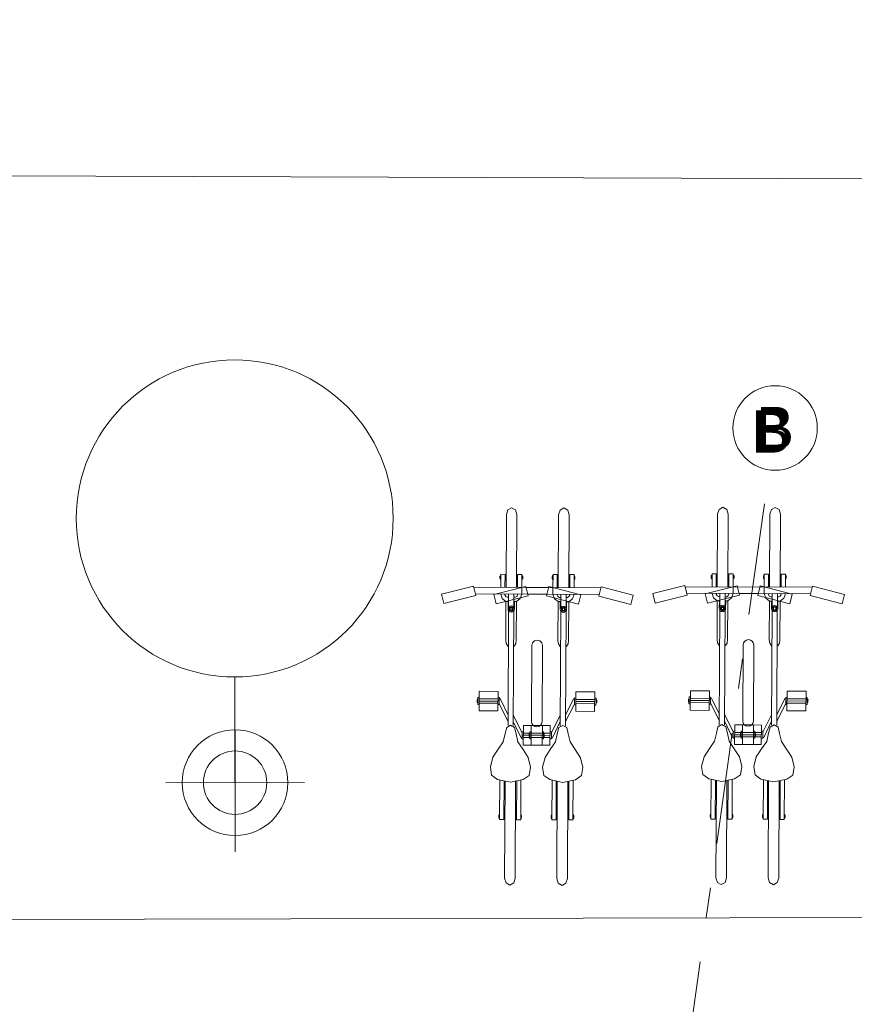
# Model space of a CAD drawing. Header units: millimetres. Extents: x 74467 to 235410, y -65 to 114857.
# Tile 123 of 256: x 91147 to 95097, y 105423 to 110081. Entities that reach past the tile are written whole.
import ezdxf
from ezdxf.enums import TextEntityAlignment as Align

# ---------------------------------------------------------------- set-up
doc = ezdxf.new("R2010")
doc.units = ezdxf.units.MM
doc.header["$MEASUREMENT"] = 0
doc.linetypes.add('Katkend topelt', pattern=[1093.611073, 529.166651, -211.666656, 141.111112, -211.666656])
doc.linetypes.add('Wipeout_Contour', pattern=[1000, 0, -1000])
doc.layers.add('00 Kunstikonkursi LÜ jaoks asendi 2D', color=7, linetype='Continuous')
doc.layers.add('00 Teljed.AR', color=7, linetype='Continuous')
doc.styles.add('GENERATED_STYLE_3', font='txt')

# ---------------------------------------------------------------- blocks, each defined once
blk = doc.blocks.new('Standard grid marker_13')
at = {"layer": '00 Teljed.AR', "color": 252, "linetype": 'Katkend topelt', "lineweight": 13, "true_color": 0x8c8d8c}
blk.add_line((48793.5, 0), (57139.8, 0), dxfattribs=at)
at = {"layer": '00 Teljed.AR', "color": 252, "linetype": 'Continuous', "lineweight": 13, "true_color": 0x8c8d8c}
blk.add_circle((57339.8, 0), 200, dxfattribs=at)
at = {"layer": '00 Teljed.AR', "color": 252, "lineweight": 13, "true_color": 0x8c8d8c, "style": 'GENERATED_STYLE_3'}
for tag, p in [('AC_MarkerText_1_0', (-55.7, -25.4)), ('AC_MarkerText_1_1', (57484.1, -25.4))]:
    blk.add_attdef(tag, text='', height=200, rotation=278, dxfattribs=at).set_placement(p, align=Align.TOP_CENTER)

msp = doc.modelspace()

# ---------------------------------------------------------------- linework, layer by layer
at = {"layer": '00 Kunstikonkursi LÜ jaoks asendi 2D', "color": 7, "linetype": 'Continuous', "lineweight": 13}
for p, q in [((93450.3, 107739.9), (93448.7, 107395.2)), ((93500.3, 107739.6), (93498.7, 107395)), ((93697.5, 107738.7), (93695.9, 107394.1)), ((93747.4, 107738.5), (93745.8, 107393.8)), ((94450.3, 107742.5), (94448.7, 107397.9)), ((94500.3, 107742.3), (94498.6, 107397.6)), ((94697.5, 107741.3), (94695.9, 107396.7)), ((94747.4, 107741.1), (94745.8, 107396.5)), ((93420, 107448.7), (93420, 107436.6)), ((93420, 107448.7), (93422, 107448.7)), ((93422, 107452), (93421.9, 107433.3)), ((93422, 107452), (93424, 107452)), ((93424, 107457.1), (93423.7, 107395.4)), ((93444, 107457), (93424, 107457.1)), ((93444, 107457), (93443.7, 107395.3)), ((93444, 107448.6), (93449, 107448.6)), ((93503.9, 107448.3), (93498.9, 107448.3)), ((93503.9, 107456.7), (93503.7, 107395)), ((93523.9, 107456.6), (93503.9, 107456.7)), ((93523.9, 107456.6), (93523.7, 107394.9)), ((93525.9, 107451.5), (93523.9, 107451.5)), ((93525.9, 107451.5), (93525.8, 107432.8)), ((93527.9, 107448.2), (93525.9, 107448.2)), ((93527.9, 107448.2), (93527.8, 107436.1)), ((93667.2, 107447.5), (93667.1, 107435.4)), ((93667.2, 107447.5), (93669.2, 107447.5)), ((93669.2, 107450.8), (93669.1, 107432.1)), ((93669.2, 107450.8), (93671.2, 107450.8)), ((93671.2, 107456), (93670.9, 107394.2)), ((93671.2, 107456), (93691.2, 107455.9)), ((93691.2, 107455.9), (93690.9, 107394.1)), ((93691.1, 107447.4), (93696.1, 107447.4)), ((93751.1, 107447.2), (93746.1, 107447.2)), ((93751.1, 107455.6), (93750.8, 107393.8)), ((93751.1, 107455.6), (93771.1, 107455.5)), ((93771.1, 107455.5), (93770.8, 107393.7)), ((93773.1, 107450.3), (93771.1, 107450.3)), ((93773.1, 107450.3), (93773, 107431.7)), ((93775, 107447), (93773, 107447.1)), ((93775, 107447), (93775, 107434.9)), ((94420, 107451.4), (94420, 107439.2)), ((94420, 107451.4), (94422, 107451.3)), ((94422, 107454.6), (94421.9, 107435.9)), ((94422, 107454.6), (94424, 107454.6)), ((94424, 107459.8), (94423.7, 107398)), ((94444, 107459.7), (94424, 107459.8)), ((94444, 107459.7), (94443.7, 107397.9)), ((94444, 107451.2), (94449, 107451.2)), ((94503.9, 107451), (94498.9, 107451)), ((94503.9, 107459.4), (94503.6, 107397.6)), ((94523.9, 107459.3), (94503.9, 107459.4)), ((94523.9, 107459.3), (94523.6, 107397.5)), ((94525.9, 107454.1), (94523.9, 107454.1)), ((94525.9, 107454.1), (94525.8, 107435.5)), ((94527.8, 107450.8), (94525.9, 107450.9)), ((94527.8, 107450.8), (94527.8, 107438.7)), ((94667.2, 107450.2), (94667.1, 107438.1)), ((94667.2, 107450.2), (94669.2, 107450.2)), ((94669.2, 107453.4), (94669.1, 107434.8)), ((94669.2, 107453.4), (94671.2, 107453.4)), ((94671.2, 107458.6), (94670.9, 107396.8)), ((94671.2, 107458.6), (94691.2, 107458.5)), ((94691.2, 107458.5), (94690.9, 107396.7)), ((94691.1, 107450.1), (94696.1, 107450.1)), ((94751.1, 107449.8), (94746.1, 107449.8)), ((94751.1, 107458.2), (94750.8, 107396.5)), ((94751.1, 107458.2), (94771.1, 107458.1)), ((94771.1, 107458.1), (94770.8, 107396.4)), ((94773.1, 107453), (94771.1, 107453)), ((94773.1, 107453), (94773, 107434.3)), ((94775, 107449.7), (94773, 107449.7)), ((94775, 107449.7), (94775, 107437.5)), ((93295.6, 107401.1), (93143.7, 107363.2)), ((93295.6, 107401.1), (93306.7, 107356.4)), ((93542.7, 107399.9), (93390.9, 107362)), ((93420, 107436.6), (93421.9, 107436.6)), ((93421.9, 107433.3), (93423.9, 107433.3)), ((93443.9, 107436.5), (93448.9, 107436.4)), ((93503.8, 107436.2), (93498.8, 107436.2)), ((93525.8, 107432.8), (93523.8, 107432.8)), ((93527.8, 107436.1), (93525.8, 107436.1)), ((93542.7, 107399.9), (93553.9, 107355.2)), ((93651.8, 107399.4), (93640.3, 107354.8)), ((93651.8, 107399.4), (93803.3, 107360.1)), ((93667.1, 107435.4), (93669.1, 107435.4)), ((93669.1, 107432.1), (93671.1, 107432.1)), ((93691.1, 107435.3), (93696.1, 107435.3)), ((93751, 107435), (93746, 107435)), ((93773, 107431.7), (93771, 107431.7)), ((93775, 107434.9), (93773, 107434.9)), ((93899, 107398.3), (93887.4, 107353.6)), ((93899, 107398.3), (94050.5, 107358.9)), ((94295.6, 107403.7), (94143.7, 107365.8)), ((94295.6, 107403.7), (94306.7, 107359)), ((94296.9, 107398.6), (94650.5, 107396.9)), ((94542.7, 107402.6), (94390.9, 107364.7)), ((94420, 107439.2), (94421.9, 107439.2)), ((94421.9, 107435.9), (94423.9, 107435.9)), ((94443.9, 107439.1), (94448.9, 107439.1)), ((94503.8, 107438.8), (94498.8, 107438.8)), ((94525.8, 107435.5), (94523.8, 107435.5)), ((94527.8, 107438.7), (94525.8, 107438.7)), ((94542.7, 107402.6), (94553.9, 107357.9)), ((94651.8, 107402.1), (94640.3, 107357.4)), ((94651.8, 107402.1), (94803.3, 107362.7)), ((94667.1, 107438.1), (94669.1, 107438)), ((94669.1, 107434.8), (94671.1, 107434.8)), ((94691.1, 107437.9), (94696.1, 107437.9)), ((94751, 107437.7), (94746, 107437.7)), ((94773, 107434.3), (94771, 107434.3)), ((94775, 107437.5), (94773, 107437.6)), ((94899, 107400.9), (94887.4, 107356.3)), ((94899, 107400.9), (95050.5, 107361.6)), ((93143.7, 107363.2), (93154.9, 107318.5)), ((93306.7, 107356.4), (93154.9, 107318.5)), ((93296.9, 107396), (93650.5, 107394.3)), ((93304.6, 107364.9), (93642.5, 107363.3)), ((93390.9, 107362), (93402.1, 107317.3)), ((93553.9, 107355.2), (93402.1, 107317.3)), ((93443.6, 107364.3), (93443.6, 107360.2)), ((93461.1, 107364.2), (93460.8, 107301.4)), ((93485.9, 107364.1), (93485.6, 107301.3)), ((93503.5, 107364), (93503.5, 107359.9)), ((93523.5, 107363.9), (93523.7, 107394.9)), ((93897.7, 107393.1), (93544, 107394.8)), ((93889.6, 107362.2), (93551.8, 107363.8)), ((93640.3, 107354.8), (93791.7, 107315.5)), ((93670.7, 107363.2), (93670.9, 107394.2)), ((93690.7, 107363.1), (93690.7, 107359)), ((93708.3, 107363), (93708, 107300.3)), ((93733.1, 107362.9), (93732.8, 107300.1)), ((93750.7, 107362.8), (93750.7, 107358.7)), ((93803.3, 107360.1), (93791.7, 107315.5)), ((93887.4, 107353.6), (94038.9, 107314.3)), ((94050.5, 107358.9), (94038.9, 107314.3)), ((94143.7, 107365.8), (94154.9, 107321.1)), ((94306.7, 107359), (94154.9, 107321.1)), ((94304.6, 107367.6), (94642.5, 107366)), ((94390.9, 107364.7), (94402.1, 107319.9)), ((94553.9, 107357.9), (94402.1, 107319.9)), ((94443.6, 107366.9), (94443.5, 107362.8)), ((94454.8, 107351.6), (94461.1, 107351.6)), ((94461.1, 107366.8), (94460.8, 107304.1)), ((94485.9, 107366.7), (94485.6, 107304)), ((94503.5, 107366.6), (94503.5, 107362.5)), ((94523.5, 107366.5), (94523.6, 107397.5)), ((94897.7, 107395.8), (94544, 107397.4)), ((94889.6, 107364.8), (94551.8, 107366.4)), ((94640.3, 107357.4), (94791.7, 107318.1)), ((94670.7, 107365.9), (94670.9, 107396.8)), ((94690.7, 107365.8), (94690.7, 107361.6)), ((94708.3, 107365.7), (94708, 107302.9)), ((94733.1, 107365.6), (94732.8, 107302.8)), ((94750.7, 107365.5), (94750.7, 107361.4)), ((94803.3, 107362.7), (94791.7, 107318.1)), ((94887.4, 107356.3), (95038.9, 107316.9)), ((95050.5, 107361.6), (95038.9, 107316.9)), ((93448.4, 107329.1), (93447.5, 107145.1)), ((93448.4, 107329.1), (93458.4, 107329)), ((93454.8, 107349), (93461.1, 107348.9)), ((93458.2, 107293), (93458.4, 107329)), ((93492.1, 107348.8), (93485.9, 107348.8)), ((93488.2, 107292.9), (93488.4, 107328.9)), ((93488.4, 107328.9), (93498.3, 107328.9)), ((93498.3, 107328.9), (93497.5, 107144.9)), ((93695.6, 107327.9), (93694.7, 107144)), ((93705.5, 107327.9), (93695.6, 107327.9)), ((93702, 107347.8), (93708.2, 107347.8)), ((93705.4, 107291.8), (93705.5, 107327.9)), ((93739.3, 107347.6), (93733, 107347.6)), ((93735.4, 107291.7), (93735.5, 107327.7)), ((93745.5, 107327.7), (93735.5, 107327.7)), ((93745.5, 107327.7), (93744.6, 107143.7)), ((94448.4, 107331.7), (94447.5, 107147.8)), ((94448.4, 107331.7), (94458.4, 107331.7)), ((94458.2, 107295.6), (94458.4, 107331.7)), ((94492.1, 107351.4), (94485.9, 107351.4)), ((94488.2, 107295.5), (94488.4, 107331.5)), ((94488.4, 107331.5), (94498.3, 107331.5)), ((94498.3, 107331.5), (94497.5, 107147.6)), ((94695.6, 107330.6), (94694.7, 107146.6)), ((94705.5, 107330.5), (94695.6, 107330.6)), ((94702, 107350.4), (94708.2, 107350.4)), ((94705.4, 107294.5), (94705.5, 107330.5)), ((94739.3, 107350.3), (94733, 107350.3)), ((94735.4, 107294.3), (94735.5, 107330.4)), ((94745.5, 107330.3), (94735.5, 107330.4)), ((94745.5, 107330.3), (94744.6, 107146.4)), ((93460.8, 107284.5), (93458.2, 106742.2)), ((93485.5, 107284.4), (93483, 106742.1)), ((93708, 107283.4), (93705.4, 106741)), ((93732.7, 107283.3), (93730.2, 106740.9)), ((94460.8, 107287.2), (94458.2, 106744.8)), ((94485.5, 107287), (94483, 106744.7)), ((94708, 107286), (94705.4, 106743.7)), ((94732.7, 107285.9), (94730.2, 106743.5)), ((92165.9, 106971.6), (92166.6, 106471.6)), ((93321, 106811.5), (93321.4, 106904)), ((93321.4, 106904), (93411, 106903.6)), ((93410.5, 106811), (93411, 106903.6)), ((93778.5, 106809.3), (93779, 106901.9)), ((93868.5, 106901.5), (93779, 106901.9)), ((93868.1, 106808.9), (93868.5, 106901.5)), ((94321, 106814.1), (94321.4, 106906.7)), ((94321.4, 106906.7), (94411, 106906.3)), ((94410.5, 106813.7), (94411, 106906.3)), ((94778.5, 106812), (94779, 106904.5)), ((94868.5, 106904.1), (94779, 106904.5)), ((94868.1, 106811.5), (94868.5, 106904.1)), ((93311.7, 106864.4), (93311.6, 106857.8)), ((93311.6, 106851.2), (93311.6, 106857.8)), ((93311.6, 106851.2), (93314.8, 106851.2)), ((93311.7, 106864.4), (93314.9, 106864.4)), ((93314.7, 106841.3), (93314.8, 106857.8)), ((93321.1, 106841.2), (93314.7, 106841.3)), ((93314.9, 106874.3), (93314.8, 106857.8)), ((93321.3, 106874.3), (93314.9, 106874.3)), ((93410.7, 106847.2), (93321.1, 106847.6)), ((93410.8, 106867.5), (93321.2, 106867.9)), ((93410.8, 106857.3), (93321.2, 106857.8)), ((93410.7, 106840.8), (93417, 106840.8)), ((93410.8, 106873.9), (93417.2, 106873.8)), ((93417, 106840.8), (93417.1, 106857.3)), ((93417.2, 106873.8), (93417.1, 106857.3)), ((93417.1, 106845.2), (93458.3, 106761.6)), ((93417.2, 106869.4), (93421.8, 106869.3)), ((93421.8, 106869.3), (93458.5, 106791.6)), ((93772.3, 106843.6), (93730.3, 106760.3)), ((93767.8, 106867.7), (93730.4, 106790.3)), ((93772.4, 106867.7), (93767.8, 106867.7)), ((93772.3, 106839.1), (93772.4, 106855.6)), ((93778.8, 106872.1), (93772.4, 106872.2)), ((93772.4, 106872.2), (93772.4, 106855.6)), ((93778.7, 106855.6), (93868.3, 106855.2)), ((93778.7, 106845.4), (93868.2, 106845)), ((93778.8, 106865.8), (93868.3, 106865.4)), ((93868.4, 106871.7), (93874.7, 106871.7)), ((93874.6, 106838.6), (93874.7, 106855.2)), ((93877.8, 106848.5), (93874.6, 106848.5)), ((93874.7, 106871.7), (93874.7, 106855.2)), ((93877.9, 106861.8), (93874.7, 106861.8)), ((93877.9, 106861.8), (93877.8, 106855.1)), ((93877.8, 106848.5), (93877.8, 106855.1)), ((94311.7, 106867.1), (94311.6, 106860.4)), ((94311.6, 106853.8), (94311.6, 106860.4)), ((94311.6, 106853.8), (94314.8, 106853.8)), ((94311.7, 106867.1), (94314.9, 106867)), ((94314.7, 106843.9), (94314.8, 106860.4)), ((94321.1, 106843.9), (94314.7, 106843.9)), ((94314.9, 106876.9), (94314.8, 106860.4)), ((94321.3, 106876.9), (94314.9, 106876.9)), ((94410.7, 106849.8), (94321.1, 106850.2)), ((94410.8, 106870.2), (94321.2, 106870.6)), ((94410.7, 106860), (94321.2, 106860.4)), ((94410.7, 106843.5), (94417, 106843.4)), ((94410.8, 106876.5), (94417.2, 106876.5)), ((94417, 106843.4), (94417.1, 106859.9)), ((94417.2, 106876.5), (94417.1, 106859.9)), ((94417.1, 106847.9), (94458.3, 106764.2)), ((94417.2, 106872), (94421.8, 106872)), ((94421.8, 106872), (94458.4, 106794.2)), ((94772.3, 106846.2), (94730.3, 106762.9)), ((94767.8, 106870.4), (94730.4, 106792.9)), ((94772.4, 106870.3), (94767.8, 106870.4)), ((94772.3, 106841.8), (94772.4, 106858.3)), ((94778.7, 106841.7), (94772.3, 106841.8)), ((94778.8, 106874.8), (94772.4, 106874.8)), ((94772.4, 106874.8), (94772.4, 106858.3)), ((94778.7, 106858.3), (94868.3, 106857.8)), ((94778.7, 106848.1), (94868.2, 106847.6)), ((94778.8, 106868.4), (94868.3, 106868)), ((94868.2, 106841.3), (94874.6, 106841.3)), ((94868.4, 106874.3), (94874.7, 106874.3)), ((94874.6, 106841.3), (94874.7, 106857.8)), ((94877.8, 106851.2), (94874.6, 106851.2)), ((94874.7, 106874.3), (94874.7, 106857.8)), ((94877.9, 106864.4), (94874.7, 106864.4)), ((94877.9, 106864.4), (94877.8, 106857.8)), ((94877.8, 106851.2), (94877.8, 106857.8)), ((92166.1, 106799.4), (92167, 106143.8)), ((93321, 106811.5), (93410.5, 106811)), ((93778.7, 106839.1), (93772.3, 106839.1)), ((93868.1, 106808.9), (93778.5, 106809.3)), ((93868.2, 106838.7), (93874.6, 106838.6)), ((94321, 106814.1), (94410.5, 106813.7)), ((94524.6, 106710.5), (94483.2, 106794.1)), ((94663.5, 106709.9), (94705.6, 106793.1)), ((94868.1, 106811.5), (94778.5, 106812)), ((93519.8, 106683.8), (93483.1, 106761.5)), ((93524.6, 106707.9), (93483.2, 106791.5)), ((93663.5, 106707.2), (93705.6, 106790.4)), ((93668.1, 106683.1), (93705.5, 106760.4)), ((94519.8, 106686.4), (94483.1, 106764.1)), ((94668.1, 106685.7), (94705.5, 106763.1)), ((93524.6, 106712.5), (93524.5, 106696)), ((93531, 106712.5), (93524.6, 106712.5)), ((93530.7, 106649.7), (93531.1, 106742.3)), ((93530.9, 106706.2), (93620.5, 106705.8)), ((93620.7, 106741.9), (93531.1, 106742.3)), ((93558, 106702.5), (93561.2, 106702.5)), ((93558, 106702.5), (93558, 106695.9)), ((93561.3, 106712.4), (93561.2, 106695.9)), ((93567.6, 106712.3), (93561.3, 106712.4)), ((93567.3, 106649.5), (93567.8, 106742.1)), ((93657.2, 106705.6), (93567.6, 106706)), ((93567.8, 106742.1), (93657.3, 106741.7)), ((93620.2, 106649.3), (93620.7, 106741.9)), ((93620.5, 106712.1), (93626.9, 106712.1)), ((93626.9, 106712.1), (93626.8, 106695.5)), ((93630, 106702.1), (93626.8, 106702.2)), ((93630, 106702.1), (93630, 106695.5)), ((93656.9, 106649.1), (93657.3, 106741.7)), ((93657.2, 106711.9), (93663.5, 106711.9)), ((93663.5, 106711.9), (93663.5, 106695.4)), ((94524.6, 106715.2), (94524.5, 106698.7)), ((94531, 106715.2), (94524.6, 106715.2)), ((94530.7, 106652.4), (94531.1, 106744.9)), ((94530.9, 106708.8), (94620.5, 106708.4)), ((94620.6, 106744.5), (94531.1, 106744.9)), ((94558, 106705.1), (94561.2, 106705.1)), ((94558, 106705.1), (94558, 106698.5)), ((94561.3, 106715), (94561.2, 106698.5)), ((94567.6, 106715), (94561.3, 106715)), ((94567.3, 106652.2), (94567.8, 106744.8)), ((94657.1, 106708.2), (94567.6, 106708.6)), ((94567.8, 106744.8), (94657.3, 106744.3)), ((94620.2, 106651.9), (94620.6, 106744.5)), ((94620.5, 106714.7), (94626.9, 106714.7)), ((94626.9, 106714.7), (94626.8, 106698.2)), ((94630, 106704.8), (94626.8, 106704.8)), ((94630, 106704.8), (94630, 106698.2)), ((94656.9, 106651.8), (94657.3, 106744.3)), ((94657.2, 106714.6), (94663.5, 106714.5)), ((94663.5, 106714.5), (94663.5, 106698)), ((93524.5, 106683.7), (93519.8, 106683.8)), ((93524.4, 106679.5), (93524.5, 106696)), ((93530.8, 106679.5), (93524.4, 106679.5)), ((93530.8, 106685.8), (93620.4, 106685.4)), ((93530.9, 106696), (93620.4, 106695.6)), ((93558, 106689.3), (93558, 106695.9)), ((93558, 106689.3), (93561.1, 106689.2)), ((93561.1, 106679.3), (93561.2, 106695.9)), ((93567.5, 106679.3), (93561.1, 106679.3)), ((93657.1, 106695.4), (93567.5, 106695.8)), ((93657.1, 106685.2), (93567.5, 106685.6)), ((93620.4, 106679.1), (93626.7, 106679)), ((93626.7, 106679), (93626.8, 106695.5)), ((93630, 106688.9), (93626.8, 106688.9)), ((93630, 106688.9), (93630, 106695.5)), ((93657, 106678.9), (93663.4, 106678.9)), ((93663.4, 106678.9), (93663.5, 106695.4)), ((93663.4, 106683.1), (93668.1, 106683.1)), ((94524.4, 106686.4), (94519.8, 106686.4)), ((94524.4, 106682.1), (94524.5, 106698.7)), ((94530.8, 106682.1), (94524.4, 106682.1)), ((94530.8, 106688.5), (94620.4, 106688)), ((94530.9, 106698.6), (94620.4, 106698.2)), ((94558, 106691.9), (94558, 106698.5)), ((94558, 106691.9), (94561.1, 106691.9)), ((94561.1, 106682), (94561.2, 106698.5)), ((94567.5, 106681.9), (94561.1, 106682)), ((94657.1, 106698), (94567.5, 106698.5)), ((94657.1, 106687.9), (94567.5, 106688.3)), ((94620.4, 106681.7), (94626.7, 106681.7)), ((94626.7, 106681.7), (94626.8, 106698.2)), ((94630, 106691.6), (94626.8, 106691.6)), ((94630, 106691.6), (94630, 106698.2)), ((94657, 106681.5), (94663.4, 106681.5)), ((94663.4, 106681.5), (94663.5, 106698)), ((94663.4, 106685.7), (94668.1, 106685.7)), ((93620.2, 106649.3), (93530.7, 106649.7)), ((93567.3, 106649.5), (93656.9, 106649.1)), ((94620.2, 106651.9), (94530.7, 106652.4)), ((94567.3, 106652.2), (94656.9, 106651.8)), ((91838.8, 106471.1), (92494.4, 106472)), ((93419.4, 106484.9), (93418.6, 106296.8)), ((93439.4, 106479.2), (93438.6, 106296.7)), ((93444.4, 106478.1), (93442.3, 106019.3)), ((93494.3, 106477.8), (93492.2, 106019.1)), ((93499.4, 106478.9), (93498.5, 106296.5)), ((93519.4, 106484.4), (93518.5, 106296.4)), ((93666.6, 106483.7), (93665.7, 106295.7)), ((93686.6, 106478), (93685.7, 106295.6)), ((93691.6, 106476.9), (93689.4, 106018.1)), ((93741.5, 106476.7), (93739.4, 106017.9)), ((93746.5, 106477.7), (93745.7, 106295.3)), ((93766.5, 106483.3), (93765.7, 106295.2)), ((94419.4, 106487.5), (94418.6, 106299.5)), ((94439.4, 106481.8), (94438.6, 106299.4)), ((94444.4, 106480.7), (94442.3, 106021.9)), ((94494.3, 106480.5), (94492.2, 106021.7)), ((94499.3, 106481.5), (94498.5, 106299.1)), ((94519.4, 106487.1), (94518.5, 106299)), ((94666.6, 106486.4), (94665.7, 106298.3)), ((94686.6, 106480.6), (94685.7, 106298.2)), ((94691.6, 106479.5), (94689.4, 106020.8)), ((94741.5, 106479.3), (94739.4, 106020.5)), ((94746.5, 106480.4), (94745.7, 106297.9)), ((94766.5, 106485.9), (94765.7, 106297.8)), ((93414.6, 106305.3), (93414.7, 106317.4)), ((93414.6, 106305.3), (93416.6, 106305.3)), ((93414.7, 106317.4), (93416.7, 106317.4)), ((93416.6, 106302), (93416.7, 106320.7)), ((93416.6, 106302), (93418.6, 106302)), ((93416.7, 106320.7), (93418.7, 106320.7)), ((93438.6, 106296.7), (93418.6, 106296.8)), ((93438.6, 106305.2), (93443.6, 106305.1)), ((93438.7, 106317.3), (93443.7, 106317.3)), ((93498.5, 106304.9), (93493.5, 106304.9)), ((93498.6, 106317), (93493.6, 106317)), ((93518.5, 106296.4), (93498.5, 106296.5)), ((93520.5, 106301.5), (93518.5, 106301.5)), ((93520.6, 106320.2), (93518.6, 106320.2)), ((93520.5, 106301.5), (93520.6, 106320.2)), ((93522.5, 106304.8), (93520.5, 106304.8)), ((93522.5, 106316.9), (93520.6, 106316.9)), ((93522.5, 106304.8), (93522.5, 106316.9)), ((93661.8, 106304.1), (93661.9, 106316.3)), ((93661.8, 106304.1), (93663.8, 106304.1)), ((93661.9, 106316.3), (93663.9, 106316.2)), ((93663.8, 106300.8), (93663.9, 106319.5)), ((93663.8, 106300.8), (93665.8, 106300.8)), ((93663.9, 106319.5), (93665.8, 106319.5)), ((93665.7, 106295.7), (93685.7, 106295.6)), ((93685.8, 106316.1), (93690.8, 106316.1)), ((93685.8, 106304), (93690.8, 106304)), ((93745.7, 106303.7), (93740.7, 106303.7)), ((93745.8, 106315.9), (93740.8, 106315.9)), ((93745.7, 106295.3), (93765.7, 106295.2)), ((93767.7, 106300.4), (93765.7, 106300.4)), ((93767.8, 106319), (93765.8, 106319)), ((93767.7, 106300.4), (93767.8, 106319)), ((93769.7, 106315.7), (93767.7, 106315.8)), ((93769.7, 106303.6), (93767.7, 106303.6)), ((93769.7, 106303.6), (93769.7, 106315.7)), ((94414.6, 106307.9), (94414.7, 106320.1)), ((94414.6, 106307.9), (94416.6, 106307.9)), ((94414.7, 106320.1), (94416.7, 106320)), ((94416.6, 106304.6), (94416.7, 106323.3)), ((94416.6, 106304.6), (94418.6, 106304.6)), ((94416.7, 106323.3), (94418.7, 106323.3)), ((94438.6, 106299.4), (94418.6, 106299.5)), ((94438.6, 106307.8), (94443.6, 106307.8)), ((94438.7, 106319.9), (94443.7, 106319.9)), ((94498.5, 106307.5), (94493.5, 106307.5)), ((94498.6, 106319.7), (94493.6, 106319.7)), ((94518.5, 106299), (94498.5, 106299.1)), ((94520.5, 106304.2), (94518.5, 106304.2)), ((94520.6, 106322.8), (94518.6, 106322.8)), ((94520.5, 106304.2), (94520.6, 106322.8)), ((94522.5, 106307.4), (94520.5, 106307.4)), ((94522.5, 106319.6), (94520.6, 106319.6)), ((94522.5, 106307.4), (94522.5, 106319.6)), ((94661.8, 106306.8), (94661.9, 106318.9)), ((94661.8, 106306.8), (94663.8, 106306.7)), ((94661.9, 106318.9), (94663.9, 106318.9)), ((94663.8, 106303.5), (94663.9, 106322.1)), ((94663.8, 106303.5), (94665.8, 106303.5)), ((94663.9, 106322.1), (94665.8, 106322.1)), ((94665.7, 106298.3), (94685.7, 106298.2)), ((94685.8, 106318.8), (94690.8, 106318.8)), ((94685.8, 106306.6), (94690.8, 106306.6)), ((94745.7, 106306.4), (94740.7, 106306.4)), ((94745.8, 106318.5), (94740.8, 106318.5)), ((94745.7, 106297.9), (94765.7, 106297.8)), ((94767.7, 106303), (94765.7, 106303)), ((94767.8, 106321.7), (94765.8, 106321.7)), ((94767.7, 106303), (94767.8, 106321.7)), ((94769.7, 106318.4), (94767.7, 106318.4)), ((94769.7, 106306.3), (94767.7, 106306.3)), ((94769.7, 106306.3), (94769.7, 106318.4))]:
    msp.add_line(p, q, dxfattribs=at)
at = {"layer": '00 Kunstikonkursi LÜ jaoks asendi 2D', "color": 7, "linetype": 'Continuous', "lineweight": 15, "flags": 128}
msp.add_lwpolyline([(89488.2, 112343.2), (88060.9, 109351.8), (142830.8, 109168), (142828.4, 112168)], close=True, dxfattribs=at)
at = {"layer": '00 Kunstikonkursi LÜ jaoks asendi 2D', "color": 7, "linetype": 'Continuous', "lineweight": 13, "flags": 128}
for points in [[(89488.2, 112343.2), (88060.9, 109351.8), (142830.8, 109168), (142828.4, 112168)], [(89488.2, 112343.2), (88060.9, 109351.8), (142830.8, 109168), (142828.4, 112168)], [(89488.2, 112343.2), (88060.9, 109351.8), (142830.8, 109168), (142828.4, 112168)], [(88060.9, 109351.8), (86371.6, 105811.4), (142830.8, 105959.2), (142830.8, 109168)], [(88060.9, 109351.8), (86371.6, 105811.4), (142830.8, 105959.2), (142830.8, 109168)], [(88060.9, 109351.8), (86371.6, 105811.4), (142830.8, 105959.2), (142830.8, 109168)], [(88060.9, 109351.8), (86371.6, 105811.4), (142830.8, 105959.2), (142830.8, 109168)], [(93478.2, 107287.8), (93478.3, 107298), (93468.2, 107298), (93468.1, 107287.9)], [(93715.3, 107286.7), (93715.3, 107296.8), (93725.5, 107296.8), (93725.4, 107286.7)], [(94478.2, 107290.5), (94478.3, 107300.6), (94468.2, 107300.6), (94468.1, 107290.5)], [(94715.3, 107289.4), (94715.3, 107299.5), (94725.4, 107299.4), (94725.4, 107289.3)]]:
    msp.add_lwpolyline(points, close=True, dxfattribs=at)
for points in [[(93450.3, 107739.9), (93457.2, 107761.7), (93475.5, 107772.4)], [(93500.3, 107739.6), (93493.6, 107761.6), (93475.5, 107772.4)], [(93697.5, 107738.7), (93704.4, 107760.6), (93722.6, 107771.2)], [(93747.4, 107738.5), (93740.8, 107760.4), (93722.6, 107771.2)], [(94450.3, 107742.5), (94457.2, 107764.4), (94475.5, 107775)], [(94500.3, 107742.3), (94493.6, 107764.2), (94475.5, 107775)], [(94697.5, 107741.3), (94704.4, 107763.2), (94722.6, 107773.9)], [(94747.4, 107741.1), (94740.8, 107763.1), (94722.6, 107773.9)], [(93448.4, 107329.1), (93430.7, 107343), (93423.6, 107364.4)], [(93454.8, 107349), (93447.3, 107353), (93443.6, 107360.2)], [(93492.1, 107348.8), (93499.7, 107352.7), (93503.5, 107359.9)], [(93498.3, 107328.9), (93516.2, 107342.6), (93523.5, 107363.9)], [(93695.6, 107327.9), (93677.9, 107341.8), (93670.7, 107363.2)], [(93702, 107347.8), (93694.5, 107351.8), (93690.7, 107359)], [(93739.3, 107347.6), (93746.8, 107351.6), (93750.7, 107358.7)], [(93745.5, 107327.7), (93763.3, 107341.4), (93770.7, 107362.7)], [(94448.4, 107331.7), (94430.7, 107345.6), (94423.6, 107367)], [(94454.8, 107351.6), (94447.3, 107355.6), (94443.5, 107362.8)], [(94492.1, 107351.4), (94499.7, 107355.4), (94503.5, 107362.5)], [(94498.3, 107331.5), (94516.1, 107345.2), (94523.5, 107366.5)], [(94695.6, 107330.6), (94677.9, 107344.5), (94670.7, 107365.9)], [(94702, 107350.4), (94694.5, 107354.4), (94690.7, 107361.6)], [(94739.3, 107350.3), (94746.8, 107354.2), (94750.7, 107361.4)], [(94745.5, 107330.3), (94763.3, 107344.1), (94770.7, 107365.4)], [(93447.5, 107145.1), (93449.5, 107129.7), (93457.4, 107117.2)], [(93497.5, 107144.9), (93495.4, 107129.5), (93487.4, 107117.1)], [(93694.7, 107144), (93696.7, 107128.6), (93704.6, 107116.1)], [(93744.6, 107143.7), (93742.6, 107128.4), (93734.6, 107115.9)], [(94447.5, 107147.8), (94449.5, 107132.4), (94457.4, 107119.9)], [(94497.5, 107147.6), (94495.4, 107132.2), (94487.4, 107119.7)], [(94694.7, 107146.6), (94696.7, 107131.2), (94704.5, 107118.7)], [(94744.6, 107146.4), (94742.6, 107131), (94734.5, 107118.6)], [(94469.4, 106476.4), (94408.3, 106489.8), (94380.6, 106509.5), (94374.6, 106548.8), (94386.2, 106594.3), (94411.1, 106632.5), (94435.2, 106668.2), (94444.4, 106706.2), (94451.9, 106735.8), (94470.7, 106746.3)], [(94469.4, 106476.4), (94530.6, 106489.3), (94558.5, 106508.7), (94564.8, 106547.9), (94553.7, 106593.5), (94529.2, 106631.9), (94505.4, 106667.9), (94496.5, 106706), (94489.3, 106735.7), (94470.7, 106746.3)], [(93469.4, 106473.7), (93408.3, 106487.2), (93380.6, 106506.9), (93374.6, 106546.2), (93386.2, 106591.6), (93411.1, 106629.8), (93435.2, 106665.5), (93444.4, 106703.6), (93451.9, 106733.2), (93470.7, 106743.7)], [(93469.4, 106473.7), (93530.6, 106486.6), (93558.5, 106506.1), (93564.8, 106545.3), (93553.7, 106590.9), (93529.2, 106629.3), (93505.4, 106665.2), (93496.5, 106703.3), (93489.3, 106733), (93470.7, 106743.7)], [(93716.5, 106472.5), (93655.4, 106486), (93627.7, 106505.7), (93621.7, 106545), (93633.3, 106590.5), (93658.2, 106628.7), (93682.3, 106664.4), (93691.5, 106702.4), (93699, 106732), (93717.8, 106742.5)], [(93716.5, 106472.5), (93777.7, 106485.5), (93805.6, 106504.9), (93811.9, 106544.1), (93800.8, 106589.7), (93776.3, 106628.1), (93752.5, 106664.1), (93743.6, 106702.2), (93736.5, 106731.9), (93717.8, 106742.5)], [(94716.5, 106475.2), (94655.4, 106488.7), (94627.7, 106508.4), (94621.7, 106547.7), (94633.3, 106593.1), (94658.2, 106631.3), (94682.3, 106667), (94691.5, 106705.1), (94699, 106734.7), (94717.8, 106745.2)], [(94716.5, 106475.2), (94777.7, 106488.1), (94805.6, 106507.5), (94811.9, 106546.8), (94800.8, 106592.3), (94776.3, 106630.8), (94752.5, 106666.7), (94743.6, 106704.8), (94736.5, 106734.5), (94717.8, 106745.2)], [(93442.3, 106019.3), (93448.9, 105997.3), (93467.1, 105986.5)], [(93492.2, 106019.1), (93485.3, 105997.2), (93467.1, 105986.5)], [(93689.4, 106018.1), (93696.1, 105996.2), (93714.2, 105985.4)], [(93739.4, 106017.9), (93732.5, 105996), (93714.2, 105985.4)], [(94442.3, 106021.9), (94448.9, 106000), (94467.1, 105989.2)], [(94492.2, 106021.7), (94485.3, 105999.8), (94467.1, 105989.2)], [(94689.4, 106020.8), (94696.1, 105998.8), (94714.2, 105988)], [(94739.4, 106020.5), (94732.5, 105998.7), (94714.2, 105988)]]:
    msp.add_lwpolyline(points, dxfattribs=at)
for points in [[(93571, 107120.6, -1), (93621, 107120.4), (93619.3, 106760.4, -1), (93569.3, 106760.6)], [(94571, 107123.3, -1), (94621, 107123), (94619.3, 106763, -1), (94569.3, 106763.3)]]:
    msp.add_lwpolyline(points, format="xyb", close=True, dxfattribs=at)
at = {"layer": '00 Kunstikonkursi LÜ jaoks asendi 2D', "color": 7, "linetype": 'Continuous', "lineweight": 13}
for centre, radius in [((92164.8, 107721.6), 750), ((93473.2, 107292.9), 15), ((93720.4, 107291.8), 15), ((94473.2, 107295.6), 15), ((94473.2, 107295.6), 9.74), ((94720.4, 107294.4), 15), ((93473.2, 107292.9), 9.74), ((93720.4, 107291.8), 9.74), ((94720.4, 107294.4), 9.74), ((92166.6, 106471.6), 250), ((92166.6, 106471.6), 150)]:
    msp.add_circle(centre, radius, dxfattribs=at)

# ---------------------------------------------------------------- texts
at = {"layer": '00 Kunstikonkursi LÜ jaoks asendi 2D', "color": 7, "linetype": 'Continuous', "lineweight": 13, "insert": (94609.3, 108032.6), "char_height": 200, "attachment_point": 7, "rotation": 0.027, "style": 'GENERATED_STYLE_3'}
msp.add_mtext('\\A1;{\\pql;\\fArial|b0|i0|c0|p34;B}', dxfattribs=at)

# ---------------------------------------------------------------- next in the draw order: wipeouts: each hides what was drawn before it
at = {"color": 254, "linetype": 'Wipeout_Contour', "lineweight": 0, "ltscale": 1106957.325690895}
msp.add_wipeout([(86371.6, 105811.4), (85252, 103464.9), (118693.5, 103518.1), (139774.1, 103480.6), (139783.7, 82997), (142852.8, 81554), (142830.8, 105959.2)], dxfattribs=at).dxf.layer = '00 Kunstikonkursi LÜ jaoks asendi 2D'

# ---------------------------------------------------------------- next in the draw order: linework, layer by layer
at = {"layer": '00 Kunstikonkursi LÜ jaoks asendi 2D', "color": 63, "linetype": 'Continuous', "lineweight": 13, "true_color": 0xbcc992}
msp.add_line((142830.8, 105959.2), (86371.6, 105811.4), dxfattribs=at)
at = {"layer": '00 Kunstikonkursi LÜ jaoks asendi 2D', "color": 7, "linetype": 'Continuous', "lineweight": 13, "flags": 128}
msp.add_lwpolyline([(86371.6, 105811.4), (85252, 103464.9), (118693.5, 103518.1), (118693.1, 104286.7), (117103.1, 104285.9), (117103.5, 103520.9), (139774.1, 103480.6), (139783.7, 82997), (142852.8, 81554), (142830.8, 105959.2)], close=True, dxfattribs=at)
msp.add_lwpolyline([(86371.6, 105811.4), (85252, 103464.9), (118693.5, 103518.1), (118693.1, 104286.7), (117103.1, 104285.9), (117103.5, 103520.9), (139774.1, 103480.6), (139783.7, 82997), (142852.8, 81554), (142830.8, 105959.2)], close=True, dxfattribs=at)
msp.add_lwpolyline([(86371.6, 105811.4), (85252, 103464.9), (118693.5, 103518.1), (118693.1, 104286.7), (117103.1, 104285.9), (117103.5, 103520.9), (139774.1, 103480.6), (139783.7, 82997), (142852.8, 81554), (142830.8, 105959.2)], close=True, dxfattribs=at)
msp.add_lwpolyline([(86371.6, 105811.4), (85252, 103464.9), (118693.5, 103518.1), (118693.1, 104286.7), (117103.1, 104285.9), (117103.5, 103520.9), (139774.1, 103480.6), (139783.7, 82997), (142852.8, 81554), (142830.8, 105959.2)], close=True, dxfattribs=at)

# ---------------------------------------------------------------- next in the draw order: block references
at = {"layer": '00 Teljed.AR', "color": 7, "linetype": 'Continuous', "lineweight": 13}
ref = msp.add_blockref('Standard grid marker_13', (86741.9, 51367.4), dxfattribs=dict(at, zscale=1000, rotation=82.0000000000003))
ref.add_attrib('AC_MarkerText_1_1', 'B', dxfattribs={"color": 252, "lineweight": 13, "true_color": 0x8c8d8c, "height": 200, "rotation": 360, "style": 'GENERATED_STYLE_3'}).set_placement((94722, 108249.1), align=Align.TOP_CENTER)

doc.saveas('drawing.dxf')
